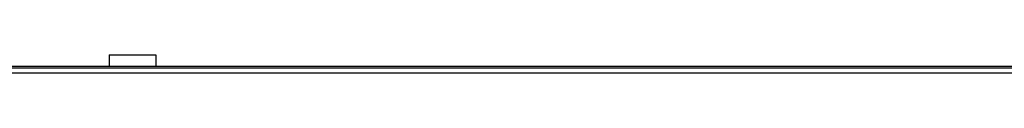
# Model space of a CAD drawing. Header units: millimetres. Extents: x 0 to 420, y 0 to 297.
# Tile 4 of 23: x 130.43 to 198.19, y 118.65 to 119.9. Entities that reach past the tile are written whole.
import ezdxf

# ---------------------------------------------------------------- set-up
doc = ezdxf.new("R2010")
doc.units = ezdxf.units.MM

msp = doc.modelspace()

# ---------------------------------------------------------------- linework, layer by layer
at = {"color": 7, "linetype": 'Continuous', "lineweight": 25}
for p, q in [((136.58179, 119.90427), (136.58179, 119.13034)), ((136.58179, 119.90427), (139.8065, 119.90427)), ((139.8065, 119.90427), (139.8065, 119.13034)), ((218.74748, 118.64663), (57.51181, 118.64663)), ((216.16771, 118.98523), (60.09159, 118.98523)), ((64.60618, 119.13034), (206.81604, 119.13034))]:
    msp.add_line(p, q, dxfattribs=at)
at = {"color": 7, "linetype": 'Continuous'}
msp.add_line((60.09159, 119.13034), (216.16771, 119.13034), dxfattribs=at)

doc.saveas('drawing.dxf')
